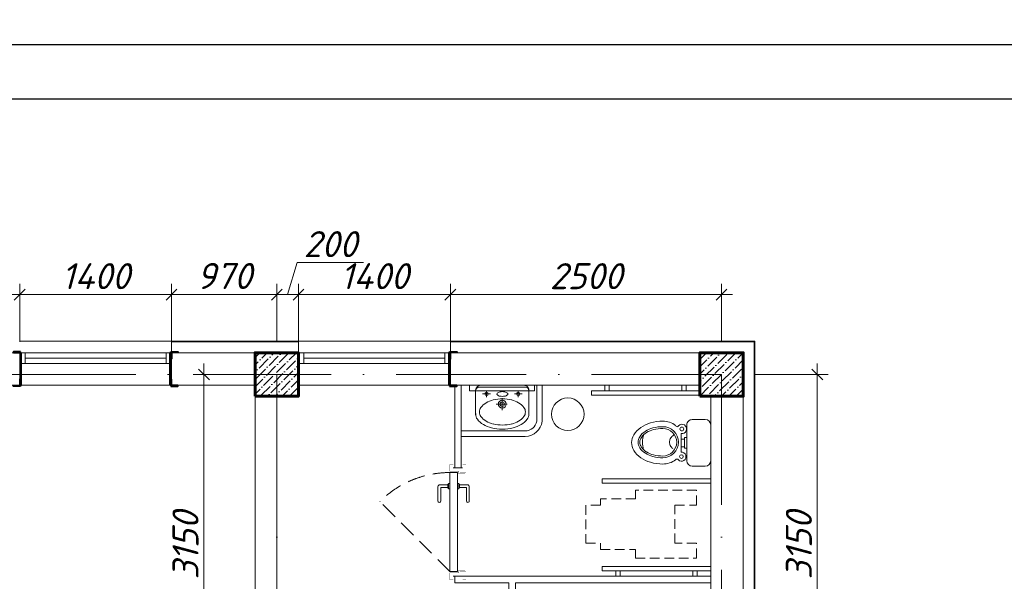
# Model space of a CAD drawing. Header units: millimetres. Extents: x 363306 to 7757304, y 1022887 to 1207196.
# Tile 156 of 256: x 946492 to 955569, y 1083731 to 1088906. Entities that reach past the tile are written whole.
import ezdxf
from ezdxf import colors
from ezdxf.entities.mleader import LeaderData, LeaderLine
from ezdxf.math import Vec2, Vec3

# ---------------------------------------------------------------- set-up
doc = ezdxf.new("R2010")
doc.units = ezdxf.units.MM
for name, pattern in [('ACAD_ISO10W100', [18, 12, -3, 0, -3]), ('Beruniy Xref$0$DASHED', [19.05, 12.7, -6.35]), ('ШТРИХОВАЯ', [19.05, 12.7, -6.35])]:
    doc.linetypes.add(name, pattern=pattern)
for name, color, linetype in [('0 @ 100', 7, 'Continuous'), ('kcd_tx', 7, 'Continuous'), ('O3SAD', 1, 'Continuous')]:
    doc.layers.add(name, color=color, linetype=linetype)
for name, color, linetype, lineweight in [('5   0.30', 1, 'Continuous', 30), ('размеры', 12, 'Continuous', 15), ('Сантехника', 150, 'Continuous', 13)]:
    doc.layers.add(name, color=color, linetype=linetype, lineweight=lineweight)
doc.layers.add('АСО-Двери+Окна', color=7, linetype='Continuous', lineweight=20, true_color=0x0d21a0)
doc.layers.add('АСО-стены кирпич 380 мм', color=7, linetype='Continuous', lineweight=35, true_color=0x745739)
doc.styles.add('Arial', font='arial.ttf')
doc.styles.add('ISOCPEUR', font='isocpeur.TTF')
doc.styles.get("Standard").update_dxf_attribs({"font": 'isocpeui.ttf'})
doc.styles.add('ГОСТ 2.304', font='isocpeui.ttf')
doc.dimstyles.new('Санжар', dxfattribs={"dimtxt": 240, "dimasz": 200, "dimexe": 200, "dimexo": 200, "dimgap": 50, "dimtad": 1, "dimdec": 0, "dimtxsty": 'Standard', "dimblk": 'OBLIQUE', "dimcen": 2.5, "dimdle": 200, "dimclrd": 152, "dimclre": 152, "dimclrt": 152, "dimadec": 0, "dimazin": 0, "dimtfac": 1, "dimtdec": 0, "dimtmove": 0, "dimatfit": 3, "dimldrblk": 'OBLIQUE', "dimfxl": 0, "dimlwd": 0, "dimlwe": 0, "dimarcsym": 0})

# ---------------------------------------------------------------- blocks, each defined once
blk = doc.blocks.new('*U13')
at = {"color": 0, "linetype": 'Beruniy Xref$0$DASHED'}
blk.add_line((-193.5, 2.5), (-141.88, 54.12), dxfattribs=at)
at = {"color": 0}
for p, q in [((-131, 11.3), (-141.5, 11.3)), ((-141.5, 9.3), (-132, 9.3)), ((-131.5, 8.8), (-131.5, 4.1)), ((-129.5, 4.1), (-129.5, 9.8)), ((-197, 0), (-197, -6.86)), ((-132.5, 2.5), (-132.5, 3.5)), ((-132.5, 3.5), (-128.5, 3.5)), ((-128.5, 2.5), (-132.5, 2.5)), ((-132, 3.6), (-132, 3.5)), ((-129.5, 4.1), (-131.5, 4.1)), ((-129, 3.5), (-129, 3.6)), ((-128.5, 3.5), (-128.5, 2.5)), ((-117, 0), (-117, -6.86)), ((-132.5, -3), (-132.5, -4)), ((-132.5, -4), (-128.5, -4)), ((-132, -4.1), (-132, -4)), ((-131.5, -9.3), (-131.5, -4.6)), ((-129.5, -4.6), (-131.5, -4.6)), ((-129.5, -4.6), (-129.5, -10.3)), ((-129, -4), (-129, -4.1)), ((-128.5, -4), (-128.5, -3)), ((-141.5, -9.8), (-132, -9.8)), ((-131, -11.8), (-141.5, -11.8))]:
    blk.add_line(p, q, dxfattribs=at)
at = {"color": 0, "const_width": 0.2}
for points in [[(-199.5, 0), (-199.5, 2.5), (-194.5, 2.5), (-194.5, -4), (-192.5, -4), (-192.5, -8.5)], [(-114.5, 0), (-114.5, 2.5), (-119.5, 2.5), (-119.5, -4), (-121.5, -4), (-121.5, -8.5)], [(-193.5, -5), (-193.5, -9.36), (-199.5, -9.36), (-199.5, -6.86)], [(-120.5, -5), (-120.5, -9.36), (-114.5, -9.36), (-114.5, -6.86)]]:
    blk.add_lwpolyline(points, dxfattribs=at)
at = {"color": 0}
blk.add_lwpolyline([(-193.5, -3), (-193.5, 2.5), (-120.5, 2.5), (-120.5, -3), (-193.5, -3)], dxfattribs=at)
at = {"color": 0, "linetype": 'Beruniy Xref$0$DASHED'}
blk.add_arc((-193.5, 2.5), 73, 0, 45, dxfattribs=at)
at = {"color": 0}
for centre, radius, start, end in [((-141.5, 10.3), 1, 90, 270), ((-132, 8.8), 0.5, 0, 90), ((-131, 9.8), 1.5, 0, 90), ((-131.5, 3.6), 0.5, 90, 180), ((-129.5, 3.6), 0.5, 0, 90), ((-131.5, -4.1), 0.5, 180, 270), ((-129.5, -4.1), 0.5, 270, 0), ((-141.5, -10.8), 1, 90, 270), ((-132, -9.3), 0.5, 270, 0), ((-131, -10.3), 1.5, 270, 0)]:
    blk.add_arc(centre, radius, start, end, dxfattribs=at)
blk = doc.blocks.new('Раковина')
at = {"layer": 'Сантехника'}
for p, q in [((-273, -142), (-273, 109)), ((273, 109), (273, -142)), ((49, 1), (-63, 1)), ((0, -61), (0, 61)), ((-161, -127), (-161, -70)), ((164, -127), (164, -70)), ((-240, -172), (0, -172)), ((0, -192), (-223, -192)), ((-121, -104), (-201, -104)), ((240, -172), (0, -172)), ((223, -192), (0, -192)), ((204, -104), (124, -104))]:
    blk.add_line(p, q, dxfattribs=at)
for centre, radius in [((0, 1), 39.9), ((0, 1), 22.4), ((-161, -104), 17.1), ((164, -104), 17.1)]:
    blk.add_circle(centre, radius, dxfattribs=at)
for centre, radius, start, end in [((-96, 40), 197, 119.663, 143.9722), ((-39, -60), 312, 103.2739, 119.663), ((-31, -59), 271, 103.2739, 119.663), ((-2, -218), 475, 90, 103.2739), ((2, -197), 412, 90, 103.2739), ((-2, -218), 475, 89.7855, 90), ((2, -218), 475, 90, 90.2145), ((2, -218), 475, 76.7261, 90), ((2, -197), 412, 76.7261, 90), ((34, -59), 271, 60.337, 76.7261), ((39, -60), 312, 60.337, 76.7261), ((96, 40), 197, 36.0278, 60.337), ((-181, 102), 91.5, 143.9722, 180), ((-181, 102), 91.5, 180, 184.1196), ((-154, 81), 79.4, 143.9722, 180), ((-80, 27), 171, 119.663, 143.9722), ((83, 27), 171, 36.0278, 60.337), ((158, 81), 79.4, 0, 36.0278), ((181, 102), 91.5, 0, 36.0278), ((181, 102), 91.5, 355.8804, 0), ((-154, 81), 79.4, 180, 216.0278), ((-80, 135), 171, 216.0278, 240.337), ((83, 135), 171, 299.663, 323.9722), ((158, 81), 79.4, 323.9722, 0), ((-31, 222), 271, 240.337, 256.7261), ((2, 359), 412, 256.7261, 270), ((-43, -103), 11.5, 136.143, 180), ((-22, -123), 40.8, 113.3198, 136.143), ((-8, -156), 76.8, 100.124, 113.3198), ((2, -209), 130, 90, 100.124), ((2, 359), 412, 270, 283.2739), ((2, -209), 130, 79.876, 90), ((11, -156), 76.8, 66.6802, 79.876), ((25, -123), 40.8, 43.857, 66.6802), ((46, -103), 11.5, 0, 43.857), ((34, 222), 271, 283.2739, 299.663), ((-236, -135), 37.1, 180, 270), ((-223, -142), 50, 180, 270), ((-43, -103), 11.5, 180, 223.857), ((-22, -82), 40.8, 223.857, 246.6802), ((-8, -49), 76.8, 246.6802, 259.876), ((2, 3), 130, 259.876, 270), ((2, 3), 130, 270, 280.124), ((11, -49), 76.8, 280.124, 293.3198), ((25, -82), 40.8, 293.3198, 316.143), ((46, -103), 11.5, 316.143, 0), ((223, -142), 50, 270, 0), ((236, -135), 37.1, 270, 0)]:
    blk.add_arc(centre, radius, start, end, dxfattribs=at)
blk = doc.blocks.new('42')
at = {"layer": 'Сантехника', "lineweight": 15, "ltscale": 5}
for p, q in [((16810613.9, -7008752.9), (16810733.9, -7008752.9)), ((16810613.9, -7008752.9), (16810733.9, -7008752.9)), ((16810563.9, -7009132.9), (16810563.9, -7008802.9)), ((16810563.9, -7009132.9), (16810563.9, -7008802.9)), ((16810783.9, -7008802.9), (16810783.9, -7009132.9)), ((16810783.9, -7008802.9), (16810783.9, -7009132.9)), ((16810783.9, -7008918.1), (16810804.6, -7008918.1)), ((16810783.9, -7009017.7), (16810783.9, -7008918.1)), ((16810783.9, -7008918.1), (16810804.6, -7008918.1)), ((16810783.9, -7009017.7), (16810783.9, -7008918.1)), ((16810804.6, -7008918.1), (16810804.6, -7008930.3)), ((16810804.6, -7008918.1), (16810804.6, -7008930.3)), ((16810804.6, -7008930.3), (16810836.8, -7008930.3)), ((16810804.6, -7008930.3), (16810804.6, -7009002)), ((16810804.6, -7008930.3), (16810836.8, -7008930.3)), ((16810804.6, -7008930.3), (16810804.6, -7009002)), ((16810836.8, -7008930.3), (16810836.8, -7008883.1)), ((16810836.8, -7008930.3), (16810836.8, -7008883.1)), ((16810836.8, -7009002), (16810836.8, -7008930.3)), ((16810836.8, -7009002), (16810836.8, -7008930.3)), ((16810804.6, -7009017.7), (16810783.9, -7009017.7)), ((16810804.6, -7009017.7), (16810783.9, -7009017.7)), ((16810804.6, -7009002), (16810804.6, -7009017.7)), ((16810838.9, -7009002), (16810804.6, -7009002)), ((16810804.6, -7009002), (16810804.6, -7009017.7)), ((16810838.9, -7009002), (16810804.6, -7009002)), ((16810836.8, -7009053.1), (16810836.8, -7009002)), ((16810836.8, -7009053.1), (16810836.8, -7009002)), ((16810733.9, -7009182.9), (16810613.9, -7009182.9)), ((16810733.9, -7009182.9), (16810613.9, -7009182.9))]:
    blk.add_line(p, q, dxfattribs=at)
for centre, radius in [((16810833.5, -7008841.6), 16.8), ((16810833.5, -7008841.6), 16.8), ((16810829.9, -7009096.1), 17.7), ((16810829.9, -7009096.1), 17.7)]:
    blk.add_circle(centre, radius, dxfattribs=at)
for centre, radius, start, end in [((16810613.9, -7008802.9), 50, 90, 180), ((16810613.9, -7008802.9), 50, 90, 180), ((16810733.9, -7008802.9), 50, 0, 90), ((16810733.9, -7008802.9), 50, 0, 90), ((16810833.5, -7008841.6), 41.7, 46.35612, 274.52336), ((16810833.5, -7008841.6), 41.7, 46.35612, 274.52336), ((16811005, -7008974.1), 143.4, 90, 270), ((16811005, -7008974.1), 143.4, 90, 270), ((16810875.1, -7008804), 14.8, 210.13159, 329.86841), ((16810875.1, -7008804), 14.8, 210.13159, 329.86841), ((16811005, -7008974.1), 127.3, 90, 270), ((16811005, -7008974.1), 127.3, 90, 270), ((16811005, -7008970.5), 197.2, 90, 126.62756), ((16811005, -7008970.5), 197.2, 90, 126.62756), ((16811005, -7008970.5), 197.2, 90, 126.62756), ((16811005, -7008970.5), 197.2, 90, 126.62756), ((16811005, -7009191.7), 418.4, 74.15338, 90), ((16811005, -7009191.7), 418.4, 74.15338, 90), ((16811005, -7009191.7), 418.4, 74.15338, 90), ((16811005, -7009191.7), 418.4, 74.15338, 90), ((16811005, -7009191.8), 361.1, 75.39607, 90), ((16811005, -7009191.8), 361.1, 75.39607, 90), ((16811005, -7009199), 352.3, 76.03958, 90), ((16811005, -7009199), 352.3, 76.03958, 90), ((16811033, -7009084.4), 250.1, 57.82878, 75.39607), ((16811033, -7009084.4), 250.1, 57.82878, 75.39607), ((16811035.9, -7009082.9), 305.2, 55.5781, 74.15338), ((16811083.1, -7009014), 221.7, 31.15077, 55.5781), ((16810858.9, -7008981.6), 86.5, 26.34532, 50.08984), ((16810858.9, -7008981.6), 86.5, 26.34532, 50.08984), ((16810873.2, -7008974.5), 70.5, 0, 26.34532), ((16810873.2, -7008974.5), 70.5, 0, 26.34532), ((16811032.6, -7009088), 237.8, 59.02951, 76.03958), ((16811032.6, -7009088), 237.8, 59.02951, 76.03958), ((16811074.6, -7009017.9), 156.2, 34.61235, 59.02951), ((16811074.6, -7009017.9), 156.2, 34.61235, 59.02951), ((16811075.6, -7009016.6), 170.1, 33.36464, 57.82878), ((16811075.6, -7009016.6), 170.1, 33.36464, 57.82878), ((16810980.2, -7008972.3), 213, 339.99951, 18.48455), ((16810980.2, -7008972.3), 213, 339.99951, 18.48455), ((16811138.2, -7008974.1), 78.9, 0, 34.61235), ((16811138.2, -7008974.1), 78.9, 0, 34.61235), ((16811140.3, -7008974.1), 92.6, 0, 33.36464), ((16811140.3, -7008974.1), 92.6, 0, 33.36464), ((16811155.1, -7008970.5), 137.7, 0, 31.15077), ((16810849.6, -7008956.3), 101, 299.23771, 309.91016), ((16810849.6, -7008956.3), 101, 299.23771, 309.91016), ((16810858.9, -7008967.4), 86.5, 309.91016, 333.65468), ((16810858.9, -7008967.4), 86.5, 309.91016, 333.65468), ((16810873.2, -7008974.5), 70.5, 333.65468, 0), ((16810873.2, -7008974.5), 70.5, 333.65468, 0), ((16811074.6, -7008930.2), 156.2, 300.97049, 325.38765), ((16811074.6, -7008930.2), 156.2, 300.97049, 325.38765), ((16811075.6, -7008931.5), 170.1, 302.17122, 326.63536), ((16811075.6, -7008931.5), 170.1, 302.17122, 326.63536), ((16811138.2, -7008974.1), 78.9, 325.38765, 0), ((16811138.2, -7008974.1), 78.9, 325.38765, 0), ((16811140.3, -7008974.1), 92.6, 326.63536, 0), ((16811140.3, -7008974.1), 92.6, 326.63536, 0), ((16811155.1, -7008970.5), 137.7, 328.84923, 0), ((16810829.9, -7009096.1), 43.6, 80.82075, 316.57286), ((16810829.9, -7009096.1), 43.6, 80.82075, 316.57286), ((16810873.9, -7009130.9), 13.6, 20.6387, 159.3613), ((16810873.9, -7009130.9), 13.6, 20.6387, 159.3613), ((16811005, -7008749.1), 352.3, 270, 283.96042), ((16811005, -7008749.1), 352.3, 270, 283.96042), ((16811005, -7008756.3), 361.1, 270, 284.60393), ((16811005, -7008756.3), 361.1, 270, 284.60393), ((16811032.6, -7008860.1), 237.8, 283.96042, 300.97049), ((16811032.6, -7008860.1), 237.8, 283.96042, 300.97049), ((16811033, -7008863.7), 250.1, 284.60393, 302.17122), ((16811033, -7008863.7), 250.1, 284.60393, 302.17122), ((16811035.9, -7008858.1), 305.2, 285.84662, 304.4219), ((16811035.9, -7008858.1), 305.2, 285.84662, 304.4219), ((16811083.1, -7008927), 221.7, 304.4219, 328.84923), ((16811083.1, -7008927), 221.7, 304.4219, 328.84923), ((16810613.9, -7009132.9), 50, 180, 270), ((16810613.9, -7009132.9), 50, 180, 270), ((16810733.9, -7009132.9), 50, 270, 0), ((16810733.9, -7009132.9), 50, 270, 0), ((16811005, -7008970.5), 197.2, 233.37244, 270), ((16811005, -7008970.5), 197.2, 233.37244, 270), ((16811005, -7008749.3), 418.4, 270, 285.84662), ((16811005, -7008749.3), 418.4, 270, 285.84662)]:
    blk.add_arc(centre, radius, start, end, dxfattribs=at)
at = {"layer": 'Сантехника', "lineweight": 5}
for centre, radius, start, end in [((16811035.9, -7009082.9), 305.2, 55.5781, 74.15338), ((16811083.1, -7009014), 221.7, 31.15077, 55.5781)]:
    blk.add_arc(centre, radius, start, end, dxfattribs=at)
blk = doc.blocks.new('*U112')
at = {"color": 0, "linetype": 'ByBlock', "lineweight": -2, "ltscale": 100}
blk.add_lwpolyline([(0, 0), (63, 0), (63, 2.7, 0.414214), (60.7, 5), (12, 5, -0.414214), (5, 12), (5, 60.7, 0.414214), (2.7, 63), (0, 63)], format="xyb", close=True, dxfattribs=at)
blk = doc.blocks.new('*U116')
at = {"color": 0, "linetype": 'ByBlock', "lineweight": -2, "ltscale": 100}
blk.add_lwpolyline([(0, 0), (63, 0), (63, 2.7, 0.414214), (60.7, 5), (12, 5, -0.414214), (5, 12), (5, 60.7, 0.414214), (2.7, 63), (0, 63)], format="xyb", close=True, dxfattribs=at)
blk = doc.blocks.new('fdsfsdfsf')
at = {"layer": '5   0.30', "color": 3, "lineweight": 40, "ltscale": 200}
blk.add_line((598335.9, 1214123.1), (598335.9, 1214407.3), dxfattribs=at)
at = {"layer": '5   0.30', "color": 3, "lineweight": 40, "ltscale": 200, "extrusion": (0, 0, -1), "xscale": 1.05763968, "yscale": 1.05763968, "zscale": -1.05763968, "rotation": 180}
blk.add_blockref('*U116', (-598340, 1214421.6), dxfattribs=at)
at = {"layer": '5   0.30', "color": 3, "lineweight": 40, "ltscale": 200, "xscale": 1.05763968, "yscale": 1.05763968, "zscale": 1.05763968}
blk.add_blockref('*U116', (598340, 1214106.8), dxfattribs=at)
blk = doc.blocks.new('_Oblique')
at = {"color": 0, "linetype": 'ByBlock', "lineweight": -2}
blk.add_line((-0.5, -0.5), (0.5, 0.5), dxfattribs=at)
blk = doc.blocks.new('*D779')
at = {"layer": 'Defpoints', "color": 0, "lineweight": 25, "transparency": 16777216}
for p in [(946492.3, 1086373), (945162.3, 1085837), (946492.3, 1085837)]:
    blk.add_point(p, dxfattribs=at)
at = {"layer": 'kcd_tx', "lineweight": 0, "transparency": 16777216}
for p, q in [((945162.3, 1085937), (945162.3, 1086473)), ((946492.3, 1085937), (946492.3, 1086473)), ((945062.3, 1086373), (946592.3, 1086373))]:
    blk.add_line(p, q, dxfattribs=at)
at = {"layer": 'kcd_tx', "lineweight": 0, "transparency": 16777216, "xscale": 100, "yscale": 100, "zscale": 100, "rotation": 180}
blk.add_blockref('_Oblique', (945162.3, 1086373), dxfattribs=at)
at = {"layer": 'kcd_tx', "lineweight": 0, "transparency": 16777216, "xscale": 100, "yscale": 100, "zscale": 100}
blk.add_blockref('_Oblique', (946492.3, 1086373), dxfattribs=at)
at = {"layer": 'kcd_tx', "lineweight": 30, "transparency": 16777216, "insert": (945827.3, 1086543), "char_height": 240, "attachment_point": 5}
blk.add_mtext('1330', dxfattribs=at)
blk = doc.blocks.new('*D780')
at = {"layer": 'Defpoints', "color": 0, "lineweight": 25, "transparency": 16777216}
for p in [(947892.3, 1086373), (946492.3, 1085837), (947892.3, 1085837)]:
    blk.add_point(p, dxfattribs=at)
at = {"layer": 'kcd_tx', "lineweight": 0, "transparency": 16777216}
for p, q in [((946492.3, 1085937), (946492.3, 1086473)), ((947892.3, 1085937), (947892.3, 1086473)), ((946392.3, 1086373), (947992.3, 1086373))]:
    blk.add_line(p, q, dxfattribs=at)
at = {"layer": 'kcd_tx', "lineweight": 0, "transparency": 16777216, "xscale": 100, "yscale": 100, "zscale": 100, "rotation": 180}
blk.add_blockref('_Oblique', (946492.3, 1086373), dxfattribs=at)
at = {"layer": 'kcd_tx', "lineweight": 0, "transparency": 16777216, "xscale": 100, "yscale": 100, "zscale": 100}
blk.add_blockref('_Oblique', (947892.3, 1086373), dxfattribs=at)
at = {"layer": 'kcd_tx', "lineweight": 30, "transparency": 16777216, "insert": (947192.3, 1086543), "char_height": 240, "attachment_point": 5}
blk.add_mtext('1400', dxfattribs=at)
blk = doc.blocks.new('*D781')
at = {"layer": 'Defpoints', "color": 0, "lineweight": 25, "transparency": 16777216}
for p in [(948862.3, 1086373), (947892.3, 1085837), (948862.3, 1085837)]:
    blk.add_point(p, dxfattribs=at)
at = {"layer": 'kcd_tx', "lineweight": 0, "transparency": 16777216}
for p, q in [((947892.3, 1085937), (947892.3, 1086473)), ((948862.3, 1085937), (948862.3, 1086473)), ((947792.3, 1086373), (948962.3, 1086373))]:
    blk.add_line(p, q, dxfattribs=at)
at = {"layer": 'kcd_tx', "lineweight": 0, "transparency": 16777216, "xscale": 100, "yscale": 100, "zscale": 100, "rotation": 180}
blk.add_blockref('_Oblique', (947892.3, 1086373), dxfattribs=at)
at = {"layer": 'kcd_tx', "lineweight": 0, "transparency": 16777216, "xscale": 100, "yscale": 100, "zscale": 100}
blk.add_blockref('_Oblique', (948862.3, 1086373), dxfattribs=at)
at = {"layer": 'kcd_tx', "lineweight": 30, "transparency": 16777216, "insert": (948377.3, 1086544.5), "char_height": 240, "attachment_point": 5}
blk.add_mtext('970', dxfattribs=at)
blk = doc.blocks.new('*D782')
at = {"layer": 'Defpoints', "color": 0, "lineweight": 25, "transparency": 16777216}
for p in [(949062.3, 1086373), (948862.3, 1085837), (949062.3, 1085837)]:
    blk.add_point(p, dxfattribs=at)
at = {"layer": 'kcd_tx', "lineweight": 0, "transparency": 16777216}
for p, q in [((948962.3, 1086373), (949050.8, 1086668)), ((949050.8, 1086668), (949660.6, 1086668)), ((948862.3, 1085937), (948862.3, 1086473)), ((949062.3, 1085937), (949062.3, 1086473)), ((948762.3, 1086373), (949162.3, 1086373))]:
    blk.add_line(p, q, dxfattribs=at)
at = {"layer": 'kcd_tx', "lineweight": 0, "transparency": 16777216, "xscale": 100, "yscale": 100, "zscale": 100, "rotation": 180}
blk.add_blockref('_Oblique', (948862.3, 1086373), dxfattribs=at)
at = {"layer": 'kcd_tx', "lineweight": 0, "transparency": 16777216, "xscale": 100, "yscale": 100, "zscale": 100}
blk.add_blockref('_Oblique', (949062.3, 1086373), dxfattribs=at)
at = {"layer": 'kcd_tx', "lineweight": 30, "transparency": 16777216, "insert": (949355.7, 1086838), "char_height": 240, "attachment_point": 5}
blk.add_mtext('200', dxfattribs=at)
blk = doc.blocks.new('*D783')
at = {"layer": 'Defpoints', "color": 0, "lineweight": 25, "transparency": 16777216}
for p in [(950462.3, 1086373), (949062.3, 1085837), (950462.3, 1085837)]:
    blk.add_point(p, dxfattribs=at)
at = {"layer": 'kcd_tx', "lineweight": 0, "transparency": 16777216}
for p, q in [((949062.3, 1085937), (949062.3, 1086473)), ((950462.3, 1085937), (950462.3, 1086473)), ((948962.3, 1086373), (950562.3, 1086373))]:
    blk.add_line(p, q, dxfattribs=at)
at = {"layer": 'kcd_tx', "lineweight": 0, "transparency": 16777216, "xscale": 100, "yscale": 100, "zscale": 100, "rotation": 180}
blk.add_blockref('_Oblique', (949062.3, 1086373), dxfattribs=at)
at = {"layer": 'kcd_tx', "lineweight": 0, "transparency": 16777216, "xscale": 100, "yscale": 100, "zscale": 100}
blk.add_blockref('_Oblique', (950462.3, 1086373), dxfattribs=at)
at = {"layer": 'kcd_tx', "lineweight": 30, "transparency": 16777216, "insert": (949762.3, 1086543), "char_height": 240, "attachment_point": 5}
blk.add_mtext('1400', dxfattribs=at)
blk = doc.blocks.new('*D784')
at = {"layer": 'Defpoints', "color": 0, "lineweight": 25, "ltscale": 100, "transparency": 16777216}
for p in [(952962.3, 1086373), (950462.3, 1085837), (952962.3, 1085837)]:
    blk.add_point(p, dxfattribs=at)
at = {"layer": 'kcd_tx', "lineweight": 0, "ltscale": 100, "transparency": 16777216}
for p, q in [((950462.3, 1085937), (950462.3, 1086473)), ((952962.3, 1085937), (952962.3, 1086473)), ((950362.3, 1086373), (953062.3, 1086373))]:
    blk.add_line(p, q, dxfattribs=at)
at = {"layer": 'kcd_tx', "lineweight": 0, "ltscale": 100, "transparency": 16777216, "xscale": 100, "yscale": 100, "zscale": 100, "rotation": 180}
blk.add_blockref('_Oblique', (950462.3, 1086373), dxfattribs=at)
at = {"layer": 'kcd_tx', "lineweight": 0, "ltscale": 100, "transparency": 16777216, "xscale": 100, "yscale": 100, "zscale": 100}
blk.add_blockref('_Oblique', (952962.3, 1086373), dxfattribs=at)
at = {"layer": 'kcd_tx', "lineweight": 15, "ltscale": 100, "transparency": 16777216, "insert": (951712.3, 1086543), "char_height": 240, "attachment_point": 5}
blk.add_mtext('2500', dxfattribs=at)
blk = doc.blocks.new('*D789')
at = {"layer": 'Defpoints', "color": 0, "lineweight": 25, "ltscale": 100, "transparency": 16777216}
for p in [(953162.3, 1085637), (953844.8, 1085637), (953162.3, 1082487)]:
    blk.add_point(p, dxfattribs=at)
at = {"layer": 'kcd_tx', "lineweight": 0, "ltscale": 100, "transparency": 16777216}
for p, q in [((953844.8, 1082387), (953844.8, 1085737)), ((953262.3, 1085637), (953944.8, 1085637)), ((953262.3, 1082487), (953944.8, 1082487))]:
    blk.add_line(p, q, dxfattribs=at)
at = {"layer": 'kcd_tx', "lineweight": 0, "ltscale": 100, "transparency": 16777216, "xscale": 100, "yscale": 100, "zscale": 100}
for p, rotation in [((953844.8, 1085637), 90), ((953844.8, 1082487), 270)]:
    blk.add_blockref('_Oblique', p, dxfattribs=dict(at, rotation=rotation))
at = {"layer": 'kcd_tx', "lineweight": 15, "ltscale": 100, "transparency": 16777216, "insert": (953674.8, 1084062), "char_height": 240, "attachment_point": 5, "rotation": 90}
blk.add_mtext('3150', dxfattribs=at)
blk = doc.blocks.new('*D698')
at = {"layer": 'Defpoints', "color": 0, "lineweight": 25, "transparency": 16777216}
for p in [(948190.8, 1085637), (948562.3, 1085637), (948662.3, 1082487)]:
    blk.add_point(p, dxfattribs=at)
at = {"layer": 'kcd_tx', "lineweight": 0, "transparency": 16777216}
for p, q in [((948190.8, 1082387), (948190.8, 1085737)), ((948462.3, 1085637), (948090.8, 1085637)), ((948562.3, 1082487), (948090.8, 1082487))]:
    blk.add_line(p, q, dxfattribs=at)
at = {"layer": 'kcd_tx', "lineweight": 0, "transparency": 16777216, "xscale": 100, "yscale": 100, "zscale": 100}
for p, rotation in [((948190.8, 1085637), 90), ((948190.8, 1082487), 270)]:
    blk.add_blockref('_Oblique', p, dxfattribs=dict(at, rotation=rotation))
at = {"layer": 'kcd_tx', "lineweight": 30, "transparency": 16777216, "insert": (948020.8, 1084062), "char_height": 240, "attachment_point": 5, "rotation": 90}
blk.add_mtext('3150', dxfattribs=at)
blk = doc.blocks.new('dsfsdfsf')
at = {"layer": '5   0.30', "color": 3, "lineweight": 40, "ltscale": 200}
for p, q in [((584481.3, 1195834.3), (584481.3, 1196118.5)), ((585856.9, 1195834.3), (585856.9, 1196118.5))]:
    blk.add_line(p, q, dxfattribs=at)
at = {"layer": '5   0.30', "color": 3, "lineweight": 40, "ltscale": 200, "extrusion": (0, 0, -1), "yscale": 1.05763968, "zscale": -1.05763968, "rotation": 180}
for p, xscale in [((-584477.3, 1196132.8), -1.05763968), ((-585861, 1196132.8), 1.05763968)]:
    blk.add_blockref('*U112', p, dxfattribs=dict(at, xscale=xscale))
at = {"layer": '5   0.30', "color": 3, "lineweight": 40, "ltscale": 200, "yscale": 1.05763968, "zscale": 1.05763968}
for p, xscale in [((584477.3, 1195818), -1.05763968), ((585861, 1195818), 1.05763968)]:
    blk.add_blockref('*U112', p, dxfattribs=dict(at, xscale=xscale))
ml = blk.add_multileader_mtext('Standard')
ml.set_content('{\\fISOCPEUR|b0|i1|c204|p34;\\C5;Ст-1}', color=256, style='ISOCPEUR')
ml.set_leader_properties()
ml.build(insert=Vec2(0, 0))
ml.multileader.update_dxf_attribs({"text_left_attachment_type": 6, "text_right_attachment_type": 6, "dogleg_length": 0.208, "arrow_head_size": 187.5, "scale": 100})
ctx = ml.context
ctx.base_point, ctx.scale, ctx.char_height, ctx.arrow_head_size, ctx.landing_gap_size, ctx.plane_origin = Vec3(584902.5, 1195302), 100, 200, 187.5, 0, Vec3(589107.2, 1193904.4)
ctx.left_attachment, ctx.right_attachment, ctx.text_align_type = 6, 6, 1
notes = []
notes.append((ctx, [(1, (1, 1, 0), (585499.9, 1195302), (-1, 0), 20.8, [(2, [(584477.3, 1195818)], 0, []), (1, [(585879.7, 1195826.4), (585879.7, 1195826.4)], 0, [])])]))
ctx.mtext.insert, ctx.mtext.alignment, ctx.mtext.flow_direction = Vec3(585190.8, 1195542), 2, 5
for ctx, leaders in notes:
    for number, flags, end, landing, length, lines in leaders:
        leader = LeaderData()
        leader.index, (leader.has_last_leader_line, leader.has_dogleg_vector, leader.attachment_direction) = number, flags
        leader.last_leader_point, leader.dogleg_vector, leader.dogleg_length = Vec3(end), Vec3(landing), length
        for number, points, colour, breaks in lines:
            line = LeaderLine()
            line.index, line.vertices, line.color, line.breaks = number, Vec3.list(points), colors.encode_raw_color(colour), breaks
            leader.lines.append(line)
        ctx.leaders.append(leader)

msp = doc.modelspace()

# ---------------------------------------------------------------- hatches: boundary and pattern name
at = {"lineweight": 0, "ltscale": 100}
h = msp.add_hatch(dxfattribs=at)
h.set_pattern_fill('ANSI36', color=256, scale=15, style=0)
h.set_pattern_definition([(45, (-16095100.283, 10268667.04), (25.25697034, 92.60889125), [119.0625, -23.8125, 0, -23.8125])])
h.paths.add_polyline_path([(949062.268, 1085837.041), (948662.268, 1085837.041), (948662.268, 1085437.041), (949062.268, 1085437.041)])
h = msp.add_hatch(dxfattribs=at)
h.set_pattern_fill('ANSI36', color=256, scale=15, style=0)
h.set_pattern_definition([(45, (-16119000.283, 10268667.04), (25.25697034, 92.60889125), [119.0625, -23.8125, 0, -23.8125])])
h.paths.add_polyline_path([(953162.268, 1085837.041), (952762.268, 1085837.041), (952762.268, 1085437.041), (953162.268, 1085437.041)])

# ---------------------------------------------------------------- linework, layer by layer
for p, q in [((947892.268, 1085944.041), (946492.268, 1085944.041)), ((950462.268, 1085944.041), (949062.268, 1085944.041)), ((946492.268, 1085837.041), (945162.268, 1085837.041)), ((946492.268, 1085837.041), (946492.268, 1085537.041)), ((949062.268, 1085837.041), (947892.268, 1085837.041)), ((947892.268, 1085837.041), (947892.268, 1085537.041)), ((949062.268, 1085537.041), (949062.268, 1085837.041)), ((953162.268, 1085837.041), (950462.268, 1085837.041)), ((950462.268, 1085537.041), (950462.268, 1085837.041)), ((953162.268, 1078587.041), (953162.268, 1085837.041)), ((946492.268, 1085537.041), (945162.268, 1085537.041)), ((947892.268, 1085537.041), (946492.268, 1085537.041)), ((948662.268, 1085537.041), (947892.268, 1085537.041)), ((948662.268, 1079537.041), (948662.268, 1085537.041)), ((950462.268, 1085537.041), (949062.268, 1085537.041)), ((952762.268, 1085537.041), (950462.268, 1085537.041)), ((948862.268, 1079537.041), (948862.268, 1085437.041)), ((952862.268, 1079537.041), (952862.268, 1085437.041))]:
    msp.add_line(p, q, dxfattribs=at)
at = {"color": 251, "lineweight": 0, "ltscale": 100, "true_color": 0x4a4a4a}
for p, q in [((949062.268, 1085837.041), (949062.268, 1085944.041)), ((950462.268, 1085837.041), (950462.268, 1085944.041))]:
    msp.add_line(p, q, dxfattribs=at)
at = {"color": 5, "lineweight": 0}
for p, q in [((947842.268, 1085837.041), (946492.268, 1085837.041)), ((950412.268, 1085837.041), (949062.268, 1085837.041)), ((947842.268, 1085787.041), (946542.268, 1085787.041)), ((947842.268, 1085737.041), (946542.268, 1085737.041)), ((950412.268, 1085787.041), (949112.268, 1085787.041)), ((950412.268, 1085737.041), (949112.268, 1085737.041))]:
    msp.add_line(p, q, dxfattribs=at)
at = {"color": 1, "linetype": 'ACAD_ISO10W100', "lineweight": 9, "ltscale": 100}
for p, q in [((952962.268, 1085637.041), (923748.61, 1085637.041)), ((948862.268, 1085637.041), (948862.268, 1065521.995)), ((952962.268, 1085637.041), (952962.268, 1065521.995))]:
    msp.add_line(p, q, dxfattribs=at)
at = {"lineweight": 30}
msp.add_lwpolyline([(922706.348, 1088178.072), (962206.348, 1088178.072), (962206.348, 1059478.072), (922706.348, 1059478.072)], close=True, dxfattribs=at)
at = {"color": 252, "lineweight": 0, "ltscale": 100}
for points in [[(949062.268, 1085944.041), (947892.268, 1085944.041)], [(947892.268, 1085837.041), (947892.268, 1085944.041)], [(953269.268, 1078587.041), (953269.268, 1085944.041), (950462.268, 1085944.041)]]:
    msp.add_lwpolyline(points, dxfattribs=at)
at = {"color": 32, "lineweight": 0, "ltscale": 100}
for points in [[(949062.268, 1085937.041), (947892.268, 1085937.041)], [(953262.268, 1078587.041), (953262.268, 1085937.041), (950462.268, 1085937.041)]]:
    msp.add_lwpolyline(points, dxfattribs=at)
at = {"color": 5, "lineweight": 0}
for points in [[(946492.268, 1085837.041), (946492.268, 1085737.041), (946542.268, 1085737.041), (946542.268, 1085837.041)], [(949062.268, 1085837.041), (949062.268, 1085837.041), (949062.268, 1085737.041), (949112.268, 1085737.041), (949112.268, 1085837.041)]]:
    msp.add_lwpolyline(points, dxfattribs=at)
for points in [[(947892.268, 1085737.041), (947842.268, 1085737.041), (947842.268, 1085837.041), (947892.268, 1085837.041)], [(950462.268, 1085737.041), (950412.268, 1085737.041), (950412.268, 1085837.041), (950462.268, 1085837.041)]]:
    msp.add_lwpolyline(points, close=True, dxfattribs=at)
at = {"lineweight": 0, "ltscale": 100}
msp.add_lwpolyline([(951238.414, 1085487.041), (951238.414, 1085537.041), (950638.414, 1085537.041), (950638.414, 1085487.041)], close=True, dxfattribs=at)
for points in [[(951258.748, 1085540.849), (951258.748, 1085205.691)], [(951308.748, 1085540.849), (951308.748, 1085205.691)], [(950562.267, 1085116.684), (951152.552, 1085116.684)], [(950562.267, 1085066.684), (951152.552, 1085066.684)]]:
    msp.add_lwpolyline(points, dxfattribs=at)
at = {"lineweight": 0}
for points in [[(951887.581, 1085487.03), (951927.581, 1085487.03), (951927.581, 1085537.03), (951887.581, 1085537.03)], [(952636.993, 1085487.03), (952596.993, 1085487.03), (952596.993, 1085537.03), (952636.993, 1085537.03)], [(952762.268, 1085487.03), (951762.307, 1085486.921), (951762.307, 1085446.921), (952762.268, 1085447.03)], [(952862.268, 1084635.474), (951862.307, 1084635.582), (951862.307, 1084675.582), (952862.268, 1084675.474)], [(952862.268, 1083827.041), (951862.307, 1083827.15), (951862.307, 1083867.15), (952862.268, 1083867.041)], [(951987.581, 1083777.041), (952027.581, 1083777.041), (952027.581, 1083827.041), (951987.581, 1083827.041)], [(952736.993, 1083777.041), (952696.993, 1083777.041), (952696.993, 1083827.041), (952736.993, 1083827.041)]]:
    msp.add_lwpolyline(points, close=True, dxfattribs=at)
at = {"linetype": 'ШТРИХОВАЯ', "lineweight": 0, "ltscale": 7}
msp.add_lwpolyline([(951712.307, 1084082.649), (951845.611, 1084082.649), (951845.611, 1084022.946), (952168.599, 1084022.946), (952168.599, 1083943.365), (952732.307, 1083943.365), (952732.307, 1084082.649), (952532.307, 1084082.649), (952532.307, 1084432.649), (952732.307, 1084432.649), (952732.307, 1084571.933), (952168.599, 1084571.933), (952168.599, 1084492.351), (951845.611, 1084492.351), (951845.611, 1084432.649), (951712.307, 1084432.649)], close=True, dxfattribs=at)
at = {"lineweight": 0, "ltscale": 100}
msp.add_circle((951544.515, 1085270.956), 150, dxfattribs=at)
for centre, radius, start, end in [((951150.476, 1085227.018), 110.353, 271.0783403, 348.8567177), ((951150.964, 1085225.728), 159.052, 270.5723784, 352.762548)]:
    msp.add_arc(centre, radius, start, end, dxfattribs=at)
at = {"layer": 'O3SAD', "color": 1}
msp.add_lwpolyline([(920706.348, 1088678.072), (962706.348, 1088678.072), (962706.348, 1058978.072), (920706.348, 1058978.072)], close=True, dxfattribs=at)
at = {"layer": 'АСО-стены кирпич 380 мм', "color": 5, "lineweight": 0}
for points in [[(950502.267, 1084777.041), (950502.267, 1085537.041)], [(950562.267, 1085537.041), (950562.267, 1084777.041), (950502.267, 1084777.041)], [(952862.268, 1083717.041), (951062.267, 1083717.041), (951062.267, 1083617.041), (951002.267, 1083617.041), (951002.267, 1083717.041), (950502.267, 1083717.041), (950502.267, 1083777.041), (952862.268, 1083777.041)]]:
    msp.add_lwpolyline(points, dxfattribs=at)
at = {"layer": 'размеры', "lineweight": 60, "ltscale": 5}
for points in [[(948662.268, 1085437.041), (949062.268, 1085437.041), (949062.268, 1085837.041), (948662.268, 1085837.041)], [(952762.268, 1085437.041), (953162.268, 1085437.041), (953162.268, 1085837.041), (952762.268, 1085837.041)]]:
    msp.add_lwpolyline(points, close=True, dxfattribs=at)

# ---------------------------------------------------------------- block references
at = {"color": 244, "lineweight": 0, "true_color": 0x991b1e}
for name, p in [('dsfsdfsf', (362023.837, -110288.337)), ('fdsfsdfsf', (352114.845, -128577.129))]:
    msp.add_blockref(name, p, dxfattribs=at)
at = {"lineweight": 0, "rotation": 180}
msp.add_blockref('42', (17763426.146, -5923961.484), dxfattribs=at)
at = {"layer": 'АСО-Двери+Окна', "color": 19, "lineweight": 0, "ltscale": 100, "xscale": 12.50000000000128, "yscale": 12.50000000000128, "zscale": 12.50000000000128, "rotation": 90.0000001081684}
msp.add_blockref('*U13', (950489.41, 1086239.541), dxfattribs=at)
at = {"layer": 'Сантехника', "lineweight": 0, "extrusion": (0, 0, -1), "xscale": 0.8990186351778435, "yscale": 0.8990186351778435, "zscale": -0.8990186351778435, "rotation": 180}
msp.add_blockref('Раковина', (-950940.582, 1085364.409), dxfattribs=at)

# ---------------------------------------------------------------- texts
at = {"color": 116, "lineweight": 0, "true_color": 0x136734, "insert": (883892.483, 1087785.858), "char_height": 500, "width": 18765.00851, "attachment_point": 1, "style": 'Arial'}
msp.add_mtext('\\pi1602.2;{\\fISOCPEUR|b0|i1|c204|p34;\\L\\C256;\\c0;План ленточного фундамента для перегородки }', dxfattribs=at)
at = {"layer": '0 @ 100', "color": 7, "insert": (761996.908, 1075986.433), "char_height": 318.940213, "width": 19697.5359, "attachment_point": 4, "style": 'ГОСТ 2.304'}
msp.add_mtext('\\pi5457.36288;{\\fISOCPEUR|b1|i1|c204|p34;Характеристика участка строительства:\\P\\pi0;\\P}Расчетная зимняя температура воздух 15 °С.\\PСкоростной напор ветра   - 38кг/м2.\\PВес снегового покрова    - 50кг/м2.\\PКлассификация зданий по функциональной пожарной опасности - Ф 4.1 \\PКоэффициент надежности по назначению - 0.95\\P\\P^IПроектом разработано подъёмник для мало мобильных граждан населения грузоподъемностью 250 кг. скоростью 0,25 см/с. Двери шахт подъёмника противопожарные с пределом огнестойкости El 30. Подъёмники оборудованы кабинами габаритами 1500х1500 мм, ширина дверей кабины обеспечивает проезд инвалидной коляски. Для экстренных случаев подъёмник оснащен дополнительным аккумулятором и механическим спуском для безопасного спуска пассажира в нулевую отметку. Так же в дверях подъёмника установлены замки датчики которые открываются с ключевыми картами, чтобы открыть двери подъёмника.\\P^IС внешней и внутренней стороны наружных стен предусмотрено обшивка из аквапанелей толщиной 12,5мм с утеплением из минераловатной ваты на кварцевой основе, А =0,040 Вт/мС, толщиной 100мм. (по теплотехническому расчету). Наружная отделка из органическое стекло.\\P^IПодрядчик обязан предоставить заказчику сертификаты соответствия и пожарной безопасности на фасадную систему и все применяемые в данной системе материалы и изделия.\\PКонструкции, изделия и материалы применены по действующим стандартам, ТУ, сертификатам. На путях эвакуации используются отделочные материалы, соответствующие требованиям п. 5.25 ШНК 2.01.02-04.\\PОтделка стен с внутренней стороны окраска водоэмульсионными красками светлых тонов. Во внутренней и наружной отделке использованы современные отделочные материалы используемые на территории Республики Узбекистан.\\P^IКрыша - скатная из металлических профилированных листов с полимерными покрытиями с обеих сторон толщ.0,55мм по металлическим конструкциям.\\P^IПо периметру наружных стен устраивается бетонная отмостка. Бетон кл.В 7,5 шириной 1000 мм, толщиной 50 мм по гравийному основанию толщиной 100 мм -150 мм.\\P^IВсе строительно-монтажные работы вести согласно указаний соответствующих строительных норм и проекта производства работ (П.П.Р.) на основании ШНК 3.01.01 - 03 и КМК 3.01.02 - 00.', dxfattribs=at)

# ---------------------------------------------------------------- dimensions: what is measured, and where the dimension line sits
at = {"layer": 'kcd_tx', "color": 244, "lineweight": 30, "true_color": 0x991b1e}
for base, p1, p2, picture, middle in [((949062.268, 1086372.98), (948862.268, 1085837.041), (949062.268, 1085837.041), '*D782', (949100.768, 1086837.98)), ((946492.268, 1086372.98), (945162.268, 1085837.041), (946492.268, 1085837.041), '*D779', (945827.268, 1086542.98)), ((947892.289, 1086372.98), (946492.268, 1085837.041), (947892.289, 1085837.041), '*D780', (947192.278, 1086542.98)), ((948862.268, 1086372.98), (947892.289, 1085837.041), (948862.268, 1085837.041), '*D781', (948377.278, 1086544.525)), ((950462.267, 1086372.98), (949062.268, 1085837.041), (950462.267, 1085837.041), '*D783', (949762.267, 1086542.98))]:
    dim = msp.add_linear_dim(base=base, p1=p1, p2=p2, dimstyle='Санжар', override={"dimasz": 100, "dimexe": 100, "dimexo": 100, "dimdle": 100, "dimclrd": 256, "dimclre": 256, "dimclrt": 256, "dimtmove": 1, "dimfxl": 0, "dimarcsym": 2}, dxfattribs=at)
    dim.commit()
    dim.dimension.update_dxf_attribs({"geometry": picture, "text_midpoint": middle})
at = {"layer": 'kcd_tx', "color": 134, "lineweight": 15, "ltscale": 100}
dim = msp.add_linear_dim(base=(952962.268, 1086372.98), p1=(950462.267, 1085837.041), p2=(952962.268, 1085837.041), dimstyle='Санжар', override={"dimasz": 100, "dimexe": 100, "dimexo": 100, "dimdle": 100, "dimclrd": 256, "dimclre": 256, "dimclrt": 256, "dimtmove": 1, "dimfxl": 0, "dimarcsym": 2}, dxfattribs=at)
dim.commit()
dim.dimension.update_dxf_attribs({"geometry": '*D784', "text_midpoint": (951712.267, 1086542.98)})
at = {"layer": 'kcd_tx', "color": 244, "lineweight": 30, "true_color": 0x991b1e}
dim = msp.add_linear_dim(base=(948190.819, 1085637.041), p1=(948662.268, 1082487.041), p2=(948562.268, 1085637.041), angle=90, dimstyle='Санжар', override={"dimasz": 100, "dimexe": 100, "dimexo": 100, "dimdle": 100, "dimclrd": 256, "dimclre": 256, "dimclrt": 256, "dimtmove": 1, "dimfxl": 0, "dimarcsym": 2}, dxfattribs=at)
dim.commit()
dim.dimension.update_dxf_attribs({"geometry": '*D698', "text_midpoint": (948020.819, 1084062.041)})
at = {"layer": 'kcd_tx', "color": 134, "lineweight": 15, "ltscale": 100}
dim = msp.add_linear_dim(base=(953844.762, 1085637.041), p1=(953162.268, 1082487.041), p2=(953162.268, 1085637.041), angle=90, dimstyle='Санжар', override={"dimasz": 100, "dimexe": 100, "dimexo": 100, "dimdle": 100, "dimclrd": 256, "dimclre": 256, "dimclrt": 256, "dimtmove": 1, "dimfxl": 0, "dimarcsym": 2}, dxfattribs=at)
dim.commit()
dim.dimension.update_dxf_attribs({"geometry": '*D789', "text_midpoint": (953674.762, 1084062.041)})

doc.saveas('drawing.dxf')
